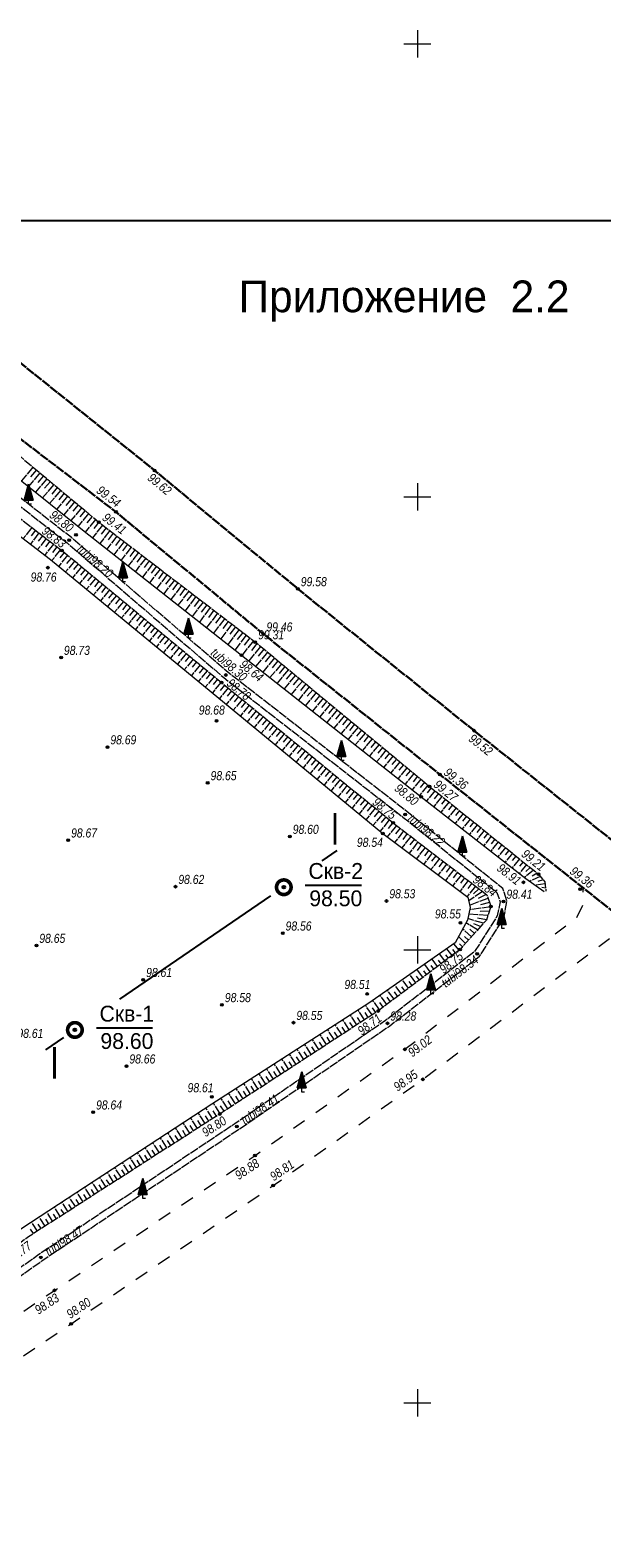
# Model space of a CAD drawing. Extents: x 333848 to 334623, y 4621401 to 4621702.
# Tile 7 of 10: x 333957 to 334020, y 4621535 to 4621702. Entities that reach past the tile are written whole.
import ezdxf
from ezdxf.enums import TextEntityAlignment as Align

# ---------------------------------------------------------------- set-up
doc = ezdxf.new("R2010")
doc.units = 0
doc.header["$MEASUREMENT"] = 0
doc.header["$PDMODE"] = 32
doc.header["$PDSIZE"] = 0.3
for name, pattern in [('Auto_Roadway_Line_m1', [1, 1, 0]), ('Auto_Street_NotBorder_Line_m1', [3, 1.5, -1.5]), ('Hydrotech_Dry_Grooves_m1', [1, 1, 0]), ('Relef_Slope_Artificial_m1', [1, 1, 0])]:
    doc.linetypes.add(name, pattern=pattern)
for name, color, linetype in [('(004) Точки рельефа', 7, 'Continuous'), ('(010) Геол. Выработки', 7, 'Continuous'), ('GEODS_POINT_GRID#_B', 18, 'Continuous'), ('HYDRO_TECHN_CANAL_L', 18, 'Continuous'), ('RELEF_POINT_PICKT_B', 18, 'Continuous'), ('RELEF_POINT_PICKT_T', 18, 'Continuous'), ('RELEF_SLOPE_#####_L', 18, 'Continuous'), ('ситуация', 7, 'Continuous')]:
    doc.layers.add(name, color=color, linetype=linetype)
doc.layers.add('AUTO#_ROADS_EXIST_L', color=18, linetype='Continuous', lineweight=15)
doc.layers.add('GREEN_VGTAT_SRVEY_B', color=18, linetype='Continuous', lineweight=15)
doc.styles.add('D-431', font='d431.ttf')
doc.styles.add('S', font='txtwr', dxfattribs={"oblique": 15})
doc.styles.add('SHRFT', font='TXT', dxfattribs={"width": 0.875})
doc.styles.add('Д-431 (Arial Narrow К)', font='ARIALNI.TTF', dxfattribs={"height": 1})
doc.linetypes.add('Relef_Slope_Artificial_Botton_m1', pattern='A,0,[3,Topography.shx,S=0.25,R=0,X=0,Y=0],-1', length=1)

# ---------------------------------------------------------------- blocks, each defined once
blk = doc.blocks.new('PointHight_m1')
at = {"layer": 'RELEF_POINT_PICKT_B', "linetype": 'Continuous', "lineweight": 15}
h = blk.add_hatch(color=18, dxfattribs=at)
edge = h.paths.add_edge_path()
edge.add_arc((0, 0), 0.3, 0, 360)
at = {"layer": 'RELEF_POINT_PICKT_B', "color": 18, "linetype": 'Continuous', "lineweight": 15}
blk.add_circle((0, 0), 0.3, dxfattribs=at)
blk.add_point((0, 0), dxfattribs=at)
blk = doc.blocks.new('CrossCoord_m1')
at = {"layer": 'GEODS_POINT_GRID#_B', "color": 3, "lineweight": 20, "flags": 128}
for points in [[(-3, 0), (3, 0)], [(0, 3), (0, -3)]]:
    blk.add_lwpolyline(points, dxfattribs=at)
blk = doc.blocks.new('GreenPoplar_m1')
at = {"layer": 'GREEN_VGTAT_SRVEY_B', "linetype": 'Continuous', "lineweight": 13}
blk.add_hatch(color=18, dxfattribs=at).paths.add_polyline_path([(-1, 0.9), (1, 0.9), (0, 4.5)])
at = {"layer": 'GREEN_VGTAT_SRVEY_B', "color": 18, "linetype": 'Continuous', "lineweight": 13}
for p, q in [((-1, 0.9), (0, 4.5)), ((0, 4.5), (1, 0.9)), ((-1, 0.9), (1, 0.9))]:
    blk.add_line(p, q, dxfattribs=at)
blk.add_lwpolyline([(0.6, 0), (0, 0), (0, 0.9)], dxfattribs=at)
blk = doc.blocks.new('I00895')
at = {"linetype": 'Continuous'}
blk.add_line((0.005, 0.05), (0.005, -0.05), dxfattribs=at)
at = {"linetype": 'Continuous', "const_width": 0.4}
blk.add_lwpolyline([(-0.805, 0, 1), (0.805, 0, 1)], format="xyb", close=True, dxfattribs=at)
at = {"linetype": 'Continuous'}
blk.add_point((0.005, 0), dxfattribs=at)
at = {"color": 4, "style": 'S', "oblique": 15}
blk.add_attdef('Z', (1.538538, -0.658541), '', height=2, dxfattribs=at)

msp = doc.modelspace()

# ---------------------------------------------------------------- linework, layer by layer
msp.add_lwpolyline([(334039.81, 4621402.89), (333853.47, 4621402.89), (333853.47, 4621680.5), (334039.81, 4621680.5)], close=True)
at = {"linetype": 'Continuous'}
for points in [[(333989.48, 4621609.83), (333991.13, 4621610.97)], [(333967.12, 4621594.55), (333983.82, 4621605.96)], [(333958.95, 4621588.96), (333960.94, 4621590.32)]]:
    msp.add_lwpolyline(points, dxfattribs=at)
at = {"layer": 'AUTO#_ROADS_EXIST_L', "color": 18, "linetype": 'Auto_Roadway_Line_m1', "lineweight": 30, "flags": 128}
for points in [[(333946.47, 4621672.37), (333951.25, 4621668.69), (333970.97, 4621652.91), (333986.8, 4621639.83), (334006.26, 4621624.19), (334029.19, 4621606), (334034.06, 4621602.19)], [(333941.8, 4621667.42), (333947.02, 4621663.34), (333966.7, 4621648.33), (333983, 4621634.84), (334002.48, 4621619.36), (334025.12, 4621601.46), (334030.3, 4621597.38)]]:
    msp.add_lwpolyline(points, dxfattribs=at)
at = {"layer": 'AUTO#_ROADS_EXIST_L', "color": 18, "linetype": 'Auto_Street_NotBorder_Line_m1', "lineweight": 15, "flags": 128}
for points in [[(333929.33, 4621541.43), (333936.41, 4621546.75), (333959.92, 4621562.42), (333982.06, 4621577.29), (333998.61, 4621589.02), (334017.61, 4621603.58), (334018.42, 4621605.16), (334018.3, 4621606.85)], [(333931.82, 4621538.11), (333938.49, 4621543.15), (333961.74, 4621558.72), (333984.08, 4621573.98), (334000.59, 4621585.71), (334021.24, 4621601.26), (334022.8, 4621601.85), (334024.74, 4621601.76)]]:
    msp.add_lwpolyline(points, dxfattribs=at)
at = {"layer": 'HYDRO_TECHN_CANAL_L', "color": 3, "linetype": 'Hydrotech_Dry_Grooves_m1', "lineweight": 15, "flags": 128}
msp.add_lwpolyline([(333938.03, 4621664.33), (333943.96, 4621658.47), (333961.29, 4621644.91), (333978.61, 4621630.04), (333998.41, 4621614.65), (334008.79, 4621606.33), (334009.13, 4621605.31), (334008.83, 4621603.76), (334006.32, 4621599.81), (333996.47, 4621592.19), (333979.83, 4621580.8), (333958.19, 4621566.37), (333944.64, 4621556.8), (333944.58, 4621556.61), (333944.62, 4621556.33), (333944.79, 4621556.19), (333945.08, 4621556.18), (333958.61, 4621565.75), (333980.25, 4621580.18), (333996.91, 4621591.59), (334006.88, 4621599.29), (334009.54, 4621603.48), (334009.91, 4621605.37), (334009.43, 4621606.78), (333998.87, 4621615.23), (333979.09, 4621630.62), (333961.77, 4621645.49), (333944.46, 4621659.03), (333938.55, 4621664.86)], dxfattribs=at)
at = {"layer": 'RELEF_SLOPE_#####_L', "color": 18, "linetype": 'Relef_Slope_Artificial_m1', "lineweight": 15, "flags": 128}
for points in [[(333941.33, 4621666.65), (333946.47, 4621662.54), (333964.8, 4621647.2), (333982.09, 4621633.97), (334001.34, 4621618.04), (334013.39, 4621608.34), (334014.07, 4621607.52), (334014.21, 4621606.46)], [(333915.98, 4621590), (333898.75, 4621609.32), (333898.38, 4621610.64), (333898.68, 4621612.84), (333907.21, 4621623.23), (333917.88, 4621632.83), (333932.09, 4621645.5), (333942.79, 4621655.95), (333944.09, 4621656.04), (333945.55, 4621655.69), (333960.72, 4621644.07), (333978.35, 4621629.51), (333997.32, 4621614.02), (334007.68, 4621606.06), (334008.11, 4621604.78), (334007.63, 4621603.29), (334004.71, 4621600.03), (333995.66, 4621593.25), (333978.17, 4621581.88), (333956.91, 4621568.25), (333944.82, 4621558.91), (333943.38, 4621558.53), (333941.79, 4621559.13), (333934.39, 4621569.55), (333915.98, 4621590)], [(333957.53, 4621653.28), (333956.25, 4621651.75)], [(333958.3, 4621652.64), (333957.03, 4621651.13)], [(333957.91, 4621652.96), (333957.27, 4621652.2)], [(333959.06, 4621652), (333957.81, 4621650.5)], [(333958.68, 4621652.32), (333958.05, 4621651.57)], [(333959.83, 4621651.36), (333958.59, 4621649.88)], [(333959.45, 4621651.68), (333958.82, 4621650.94)], [(333960.6, 4621650.72), (333959.37, 4621649.25)], [(333960.21, 4621651.04), (333959.6, 4621650.3)], [(333960.98, 4621650.4), (333960.37, 4621649.67)], [(333961.36, 4621650.08), (333960.15, 4621648.63)], [(333962.13, 4621649.43), (333960.93, 4621648.01)], [(333961.75, 4621649.75), (333961.15, 4621649.04)], [(333962.9, 4621648.79), (333961.72, 4621647.38)], [(333962.51, 4621649.11), (333961.92, 4621648.4)], [(333963.66, 4621648.15), (333962.51, 4621646.75)], [(333963.28, 4621648.47), (333962.69, 4621647.77)], [(333964.43, 4621647.51), (333963.31, 4621646.11)], [(333964.05, 4621647.83), (333963.48, 4621647.13)], [(333964.82, 4621647.19), (333964.26, 4621646.49)], [(333957.4, 4621646.61), (333956.45, 4621645.38)], [(333958.19, 4621646.01), (333957.25, 4621644.77)], [(333957.8, 4621646.31), (333957.32, 4621645.69)], [(333958.99, 4621645.4), (333958.04, 4621644.17)], [(333958.59, 4621645.7), (333958.12, 4621645.09)], [(333965.21, 4621646.88), (333964.11, 4621645.48)], [(333966.01, 4621646.28), (333964.91, 4621644.85)], [(333965.61, 4621646.58), (333965.06, 4621645.87)], [(333966.8, 4621645.67), (333965.7, 4621644.23)], [(333966.4, 4621645.97), (333965.85, 4621645.26)], [(333967.2, 4621645.37), (333966.64, 4621644.64)], [(333959.78, 4621644.79), (333958.83, 4621643.56)], [(333959.38, 4621645.09), (333958.91, 4621644.48)], [(333960.57, 4621644.18), (333959.61, 4621642.96)], [(333960.18, 4621644.49), (333959.7, 4621643.87)], [(333960.96, 4621643.87), (333960.48, 4621643.26)], [(333967.59, 4621645.06), (333966.48, 4621643.61)], [(333968.39, 4621644.45), (333967.27, 4621642.99)], [(333967.99, 4621644.76), (333967.43, 4621644.03)], [(333969.18, 4621643.85), (333968.06, 4621642.37)], [(333968.79, 4621644.15), (333968.22, 4621643.42)], [(333961.35, 4621643.55), (333960.37, 4621642.33)], [(333962.12, 4621642.91), (333961.13, 4621641.71)], [(333961.73, 4621643.23), (333961.24, 4621642.63)], [(333962.89, 4621642.28), (333961.9, 4621641.07)], [(333962.51, 4621642.59), (333962.01, 4621641.99)], [(333963.28, 4621641.96), (333962.78, 4621641.36)], [(333969.98, 4621643.24), (333968.84, 4621641.75)], [(333969.58, 4621643.54), (333969.01, 4621642.8)], [(333970.77, 4621642.63), (333969.63, 4621641.13)], [(333970.37, 4621642.93), (333969.8, 4621642.19)], [(333971.57, 4621642.02), (333970.41, 4621640.51)], [(333971.17, 4621642.33), (333970.59, 4621641.58)], [(333963.66, 4621641.64), (333962.67, 4621640.44)], [(333964.43, 4621641), (333963.44, 4621639.8)], [(333964.05, 4621641.32), (333963.55, 4621640.72)], [(333965.2, 4621640.37), (333964.21, 4621639.17)], [(333964.82, 4621640.68), (333964.32, 4621640.08)], [(333972.36, 4621641.42), (333971.2, 4621639.9)], [(333971.96, 4621641.72), (333971.38, 4621640.96)], [(333973.15, 4621640.81), (333971.98, 4621639.28)], [(333972.76, 4621641.11), (333972.17, 4621640.35)], [(333973.55, 4621640.5), (333972.96, 4621639.74)], [(333965.98, 4621639.73), (333964.99, 4621638.53)], [(333965.59, 4621640.05), (333965.1, 4621639.45)], [(333966.75, 4621639.09), (333965.76, 4621637.9)], [(333966.36, 4621639.41), (333965.87, 4621638.81)], [(333967.13, 4621638.77), (333966.64, 4621638.18)], [(333973.95, 4621640.2), (333972.77, 4621638.66)], [(333974.74, 4621639.59), (333973.55, 4621638.04)], [(333974.35, 4621639.9), (333973.75, 4621639.12)], [(333975.54, 4621638.98), (333974.34, 4621637.42)], [(333975.14, 4621639.29), (333974.54, 4621638.51)], [(333975.93, 4621638.68), (333975.33, 4621637.9)], [(333967.52, 4621638.46), (333966.53, 4621637.26)], [(333968.29, 4621637.82), (333967.3, 4621636.63)], [(333967.9, 4621638.14), (333967.41, 4621637.54)], [(333969.06, 4621637.18), (333968.08, 4621635.99)], [(333968.67, 4621637.5), (333968.18, 4621636.9)], [(333976.33, 4621638.38), (333975.12, 4621636.8)], [(333977.12, 4621637.77), (333975.91, 4621636.18)], [(333976.73, 4621638.07), (333976.12, 4621637.28)], [(333977.92, 4621637.16), (333976.7, 4621635.56)], [(333977.52, 4621637.47), (333976.91, 4621636.67)], [(333969.83, 4621636.55), (333968.85, 4621635.36)], [(333969.45, 4621636.86), (333968.95, 4621636.27)], [(333970.6, 4621635.91), (333969.62, 4621634.72)], [(333970.22, 4621636.23), (333969.73, 4621635.63)], [(333971.37, 4621635.27), (333970.39, 4621634.09)], [(333970.99, 4621635.59), (333970.5, 4621635)], [(333978.71, 4621636.55), (333977.48, 4621634.94)], [(333978.32, 4621636.86), (333977.7, 4621636.06)], [(333979.51, 4621635.95), (333978.27, 4621634.32)], [(333979.11, 4621636.25), (333978.49, 4621635.44)], [(333980.3, 4621635.34), (333979.05, 4621633.71)], [(333979.9, 4621635.64), (333979.28, 4621634.83)], [(333972.14, 4621634.64), (333971.17, 4621633.45)], [(333971.76, 4621634.95), (333971.27, 4621634.36)], [(333972.92, 4621634), (333971.94, 4621632.81)], [(333972.53, 4621634.32), (333972.04, 4621633.72)], [(333973.3, 4621633.68), (333972.81, 4621633.09)], [(333981.1, 4621634.73), (333979.83, 4621633.09)], [(333980.7, 4621635.03), (333980.07, 4621634.22)], [(333981.89, 4621634.12), (333980.6, 4621632.49)], [(333981.49, 4621634.43), (333980.85, 4621633.61)], [(333982.28, 4621633.81), (333981.63, 4621633)], [(333973.69, 4621633.36), (333972.71, 4621632.18)], [(333974.46, 4621632.72), (333973.48, 4621631.54)], [(333974.07, 4621633.04), (333973.58, 4621632.45)], [(333975.23, 4621632.09), (333974.25, 4621630.91)], [(333974.84, 4621632.41), (333974.36, 4621631.82)], [(333982.67, 4621633.49), (333981.36, 4621631.88)], [(333983.44, 4621632.86), (333982.13, 4621631.28)], [(333983.05, 4621633.17), (333982.4, 4621632.38)], [(333984.21, 4621632.22), (333982.92, 4621630.66)], [(333983.82, 4621632.54), (333983.17, 4621631.75)], [(333976, 4621631.45), (333975.03, 4621630.27)], [(333975.61, 4621631.77), (333975.13, 4621631.18)], [(333976.77, 4621630.81), (333975.8, 4621629.64)], [(333976.38, 4621631.13), (333975.9, 4621630.54)], [(333977.16, 4621630.5), (333976.67, 4621629.91)], [(333984.98, 4621631.58), (333983.71, 4621630.04)], [(333984.59, 4621631.9), (333983.95, 4621631.13)], [(333985.75, 4621630.94), (333984.49, 4621629.42)], [(333985.36, 4621631.26), (333984.73, 4621630.5)], [(333986.52, 4621630.31), (333985.28, 4621628.81)], [(333986.13, 4621630.62), (333985.51, 4621629.87)], [(333977.54, 4621630.18), (333976.57, 4621629)], [(333978.31, 4621629.54), (333977.35, 4621628.37)], [(333977.93, 4621629.86), (333977.44, 4621629.27)], [(333979.09, 4621628.91), (333978.12, 4621627.73)], [(333978.7, 4621629.22), (333978.22, 4621628.64)], [(333987.29, 4621629.67), (333986.06, 4621628.19)], [(333986.9, 4621629.99), (333986.29, 4621629.24)], [(333988.06, 4621629.03), (333986.85, 4621627.57)], [(333987.67, 4621629.35), (333987.07, 4621628.61)], [(333988.44, 4621628.71), (333987.84, 4621627.99)], [(333979.86, 4621628.28), (333978.89, 4621627.09)], [(333979.47, 4621628.59), (333978.99, 4621628)], [(333980.64, 4621627.64), (333979.66, 4621626.45)], [(333980.25, 4621627.96), (333979.76, 4621627.37)], [(333981.41, 4621627.01), (333980.44, 4621625.82)], [(333981.02, 4621627.33), (333980.54, 4621626.73)], [(333988.83, 4621628.39), (333987.64, 4621626.95)], [(333989.6, 4621627.76), (333988.42, 4621626.33)], [(333989.21, 4621628.07), (333988.62, 4621627.36)], [(333990.37, 4621627.12), (333989.21, 4621625.71)], [(333989.99, 4621627.44), (333989.4, 4621626.73)], [(333982.19, 4621626.38), (333981.21, 4621625.18)], [(333981.8, 4621626.69), (333981.31, 4621626.1)], [(333982.96, 4621625.75), (333981.98, 4621624.54)], [(333982.57, 4621626.06), (333982.08, 4621625.46)], [(333983.35, 4621625.43), (333982.86, 4621624.83)], [(333991.14, 4621626.48), (333989.99, 4621625.09)], [(333990.76, 4621626.8), (333990.18, 4621626.1)], [(333991.91, 4621625.84), (333990.78, 4621624.48)], [(333991.53, 4621626.16), (333990.96, 4621625.47)], [(333992.3, 4621625.52), (333991.73, 4621624.84)], [(333983.73, 4621625.11), (333982.75, 4621623.91)], [(333984.51, 4621624.48), (333983.52, 4621623.27)], [(333984.12, 4621624.8), (333983.63, 4621624.19)], [(333985.28, 4621623.85), (333984.29, 4621622.64)], [(333984.9, 4621624.16), (333984.4, 4621623.56)], [(333992.68, 4621625.2), (333991.57, 4621623.86)], [(333993.45, 4621624.57), (333992.35, 4621623.24)], [(333993.07, 4621624.89), (333992.51, 4621624.22)], [(333994.22, 4621623.93), (333993.14, 4621622.62)], [(333993.84, 4621624.25), (333993.29, 4621623.59)], [(333994.61, 4621623.61), (333994.07, 4621622.96)], [(333986.06, 4621623.22), (333985.06, 4621622)], [(333985.67, 4621623.53), (333985.17, 4621622.92)], [(333986.83, 4621622.58), (333985.84, 4621621.36)], [(333986.45, 4621622.9), (333985.95, 4621622.29)], [(333987.61, 4621621.95), (333986.61, 4621620.73)], [(333987.22, 4621622.27), (333986.72, 4621621.66)], [(333994.99, 4621623.29), (333993.92, 4621622)], [(333995.76, 4621622.65), (333994.71, 4621621.38)], [(333995.38, 4621622.97), (333994.85, 4621622.33)], [(333996.53, 4621622.02), (333995.5, 4621620.76)], [(333996.15, 4621622.34), (333995.63, 4621621.7)], [(333988.38, 4621621.32), (333987.38, 4621620.09)], [(333987.99, 4621621.63), (333987.49, 4621621.02)], [(333989.16, 4621620.69), (333988.15, 4621619.45)], [(333988.77, 4621621), (333988.27, 4621620.39)], [(333989.54, 4621620.37), (333989.04, 4621619.75)], [(333997.3, 4621621.38), (333996.28, 4621620.15)], [(333996.92, 4621621.7), (333996.4, 4621621.08)], [(333998.07, 4621620.74), (333997.07, 4621619.53)], [(333997.69, 4621621.06), (333997.18, 4621620.45)], [(333998.46, 4621620.42), (333997.96, 4621619.82)], [(333989.93, 4621620.05), (333988.92, 4621618.82)], [(333990.71, 4621619.42), (333989.69, 4621618.18)], [(333990.32, 4621619.74), (333989.81, 4621619.12)], [(333991.48, 4621618.79), (333990.46, 4621617.54)], [(333991.09, 4621619.1), (333990.59, 4621618.48)], [(333998.85, 4621620.1), (333997.86, 4621618.91)], [(333999.62, 4621619.47), (333998.64, 4621618.29)], [(333999.23, 4621619.79), (333998.74, 4621619.19)], [(334000.39, 4621618.83), (333999.43, 4621617.67)], [(334000, 4621619.15), (333999.52, 4621618.56)], [(333992.25, 4621618.16), (333991.24, 4621616.91)], [(333991.87, 4621618.47), (333991.36, 4621617.85)], [(333993.03, 4621617.52), (333992.01, 4621616.27)], [(333992.64, 4621617.84), (333992.13, 4621617.22)], [(333993.42, 4621617.21), (333992.9, 4621616.58)], [(334001.16, 4621618.19), (334000.22, 4621617.05)], [(334000.77, 4621618.51), (334000.3, 4621617.93)], [(334001.93, 4621617.56), (334001.01, 4621616.43)], [(334001.54, 4621617.88), (334001.08, 4621617.31)], [(334002.32, 4621617.25), (334001.87, 4621616.68)], [(333993.8, 4621616.89), (333992.78, 4621615.64)], [(333994.58, 4621616.26), (333993.55, 4621615)], [(333994.19, 4621616.57), (333993.68, 4621615.95)], [(333995.35, 4621615.63), (333994.32, 4621614.36)], [(333994.97, 4621615.94), (333994.45, 4621615.31)], [(333995.74, 4621615.31), (333995.22, 4621614.68)], [(334002.71, 4621616.94), (334001.81, 4621615.81)], [(334003.49, 4621616.31), (334002.59, 4621615.19)], [(334003.1, 4621616.62), (334002.65, 4621616.06)], [(334004.27, 4621615.68), (334003.38, 4621614.58)], [(334003.88, 4621615.99), (334003.43, 4621615.44)], [(334004.66, 4621615.37), (334004.22, 4621614.82)], [(333996.13, 4621614.99), (333995.09, 4621613.73)], [(333996.9, 4621614.36), (333995.88, 4621613.08)], [(333996.51, 4621614.68), (333996, 4621614.04)], [(333997.69, 4621613.74), (333996.68, 4621612.46)], [(333997.29, 4621614.04), (333996.78, 4621613.4)], [(334005.05, 4621615.05), (334004.17, 4621613.96)], [(334005.83, 4621614.43), (334004.96, 4621613.35)], [(334005.44, 4621614.74), (334005, 4621614.2)], [(334006.61, 4621613.8), (334005.75, 4621612.73)], [(334006.22, 4621614.11), (334005.79, 4621613.58)], [(333998.48, 4621613.13), (333997.49, 4621611.85)], [(333998.08, 4621613.43), (333997.58, 4621612.8)], [(333999.27, 4621612.52), (333998.3, 4621611.25)], [(333998.87, 4621612.83), (333998.38, 4621612.19)], [(333999.67, 4621612.22), (333999.18, 4621611.58)], [(334007.39, 4621613.17), (334006.54, 4621612.12)], [(334007, 4621613.49), (334006.57, 4621612.96)], [(334008.17, 4621612.55), (334007.33, 4621611.5)], [(334007.78, 4621612.86), (334007.35, 4621612.34)], [(334008.55, 4621612.23), (334008.14, 4621611.71)], [(334000.06, 4621611.91), (333999.1, 4621610.66)], [(334000.86, 4621611.3), (333999.9, 4621610.06)], [(334000.46, 4621611.61), (333999.98, 4621610.98)], [(334001.65, 4621610.69), (334000.7, 4621609.46)], [(334001.25, 4621611), (334000.78, 4621610.38)], [(334002.05, 4621610.39), (334001.57, 4621609.77)], [(334008.94, 4621611.92), (334008.12, 4621610.89)], [(334009.72, 4621611.29), (334008.9, 4621610.27)], [(334009.33, 4621611.61), (334008.92, 4621611.09)], [(334010.5, 4621610.66), (334009.69, 4621609.66)], [(334010.11, 4621610.98), (334009.71, 4621610.47)], [(334010.89, 4621610.35), (334010.49, 4621609.85)], [(334002.44, 4621610.08), (334001.5, 4621608.86)], [(334003.23, 4621609.47), (334002.31, 4621608.26)], [(334002.84, 4621609.78), (334002.37, 4621609.17)], [(334004.03, 4621608.86), (334003.11, 4621607.67)], [(334003.63, 4621609.17), (334003.17, 4621608.57)], [(334011.28, 4621610.04), (334010.48, 4621609.04)], [(334011.67, 4621609.72), (334011.27, 4621609.23)], [(334012.06, 4621609.41), (334011.27, 4621608.43)], [(334012.84, 4621608.78), (334011.84, 4621607.98)], [(334012.45, 4621609.1), (334012, 4621608.65)], [(334004.82, 4621608.25), (334003.91, 4621607.07)], [(334004.42, 4621608.56), (334003.97, 4621607.96)], [(334005.61, 4621607.64), (334004.71, 4621606.47)], [(334005.22, 4621607.95), (334004.76, 4621607.36)], [(334006.41, 4621607.04), (334005.51, 4621605.87)], [(334006.01, 4621607.34), (334005.56, 4621606.76)], [(334013.58, 4621608.11), (334012.42, 4621607.56)], [(334013.23, 4621608.47), (334012.68, 4621608.12)], [(334014.1, 4621607.29), (334013.01, 4621607.14)], [(334013.89, 4621607.73), (334013.31, 4621607.54)], [(334007.2, 4621606.43), (334005.67, 4621605.41)], [(334007.8, 4621605.68), (334005.79, 4621604.92)], [(334006.8, 4621606.73), (334006.21, 4621606.19)], [(334007.6, 4621606.12), (334006.66, 4621605.64)], [(334014.16, 4621606.8), (334013.74, 4621606.87)], [(334007.79, 4621603.78), (334005.68, 4621603.94)], [(334008.1, 4621604.73), (334005.79, 4621604.43)], [(334007.94, 4621604.26), (334006.84, 4621604.22)], [(334007.96, 4621605.21), (334006.9, 4621604.94)], [(334005.97, 4621601.44), (334005, 4621602.31)], [(334006.64, 4621602.19), (334005.37, 4621602.99)], [(334007.31, 4621602.93), (334005.56, 4621603.45)], [(334006.31, 4621601.81), (334005.78, 4621602.29)], [(334006.97, 4621602.56), (334006.23, 4621602.88)], [(334007.64, 4621603.31), (334006.63, 4621603.5)], [(334004.63, 4621599.97), (334004.02, 4621600.67)], [(334005.31, 4621600.7), (334004.54, 4621601.47)], [(334004.97, 4621600.32), (334004.64, 4621600.68)], [(334005.64, 4621601.07), (334005.21, 4621601.48)], [(334002.22, 4621598.17), (334001.61, 4621598.98)], [(334002.62, 4621598.47), (334002.32, 4621598.87)], [(334003.02, 4621598.77), (334002.43, 4621599.56)], [(334003.43, 4621599.07), (334003.13, 4621599.46)], [(334003.83, 4621599.37), (334003.24, 4621600.12)], [(334004.23, 4621599.67), (334003.93, 4621600.03)], [(333999.82, 4621596.37), (333999.16, 4621597.26)], [(334000.22, 4621596.67), (333999.89, 4621597.11)], [(334000.62, 4621596.97), (333999.98, 4621597.83)], [(334001.02, 4621597.27), (334000.7, 4621597.7)], [(334001.42, 4621597.57), (334000.79, 4621598.41)], [(334001.82, 4621597.87), (334001.51, 4621598.28)], [(333997.42, 4621594.57), (333996.7, 4621595.54)], [(333997.82, 4621594.87), (333997.47, 4621595.35)], [(333998.22, 4621595.17), (333997.52, 4621596.11)], [(333998.62, 4621595.47), (333998.27, 4621595.93)], [(333999.02, 4621595.77), (333998.34, 4621596.69)], [(333999.42, 4621596.07), (333999.08, 4621596.52)], [(333994.99, 4621592.82), (333994.28, 4621593.86)], [(333995.82, 4621593.37), (333995.09, 4621594.41)], [(333996.22, 4621593.67), (333995.86, 4621594.18)], [(333996.62, 4621593.97), (333995.89, 4621594.97)], [(333997.02, 4621594.27), (333996.66, 4621594.76)], [(333992.48, 4621591.18), (333991.77, 4621592.26)], [(333992.9, 4621591.45), (333992.55, 4621591.99)], [(333993.31, 4621591.73), (333992.62, 4621592.8)], [(333993.73, 4621592), (333993.39, 4621592.53)], [(333994.15, 4621592.27), (333993.46, 4621593.34)], [(333994.57, 4621592.54), (333994.22, 4621593.07)], [(333995.41, 4621593.09), (333995.05, 4621593.61)], [(333989.96, 4621589.55), (333989.25, 4621590.64)], [(333990.38, 4621589.82), (333990.02, 4621590.36)], [(333990.8, 4621590.09), (333990.09, 4621591.18)], [(333991.22, 4621590.36), (333990.86, 4621590.91)], [(333991.64, 4621590.64), (333990.93, 4621591.72)], [(333992.06, 4621590.91), (333991.7, 4621591.45)], [(333987.45, 4621587.91), (333986.72, 4621589.02)], [(333987.86, 4621588.18), (333987.5, 4621588.74)], [(333988.28, 4621588.45), (333987.56, 4621589.56)], [(333988.7, 4621588.73), (333988.34, 4621589.28)], [(333989.12, 4621589), (333988.41, 4621590.1)], [(333989.54, 4621589.27), (333989.18, 4621589.82)], [(333984.93, 4621586.27), (333984.19, 4621587.41)], [(333985.35, 4621586.55), (333984.98, 4621587.11)], [(333985.77, 4621586.82), (333985.04, 4621587.95)], [(333986.19, 4621587.09), (333985.82, 4621587.65)], [(333986.61, 4621587.36), (333985.88, 4621588.48)], [(333987.03, 4621587.64), (333986.66, 4621588.2)], [(333982.42, 4621584.64), (333981.67, 4621585.79)], [(333982.83, 4621584.91), (333982.46, 4621585.49)], [(333983.25, 4621585.18), (333982.51, 4621586.33)], [(333983.67, 4621585.46), (333983.3, 4621586.03)], [(333984.09, 4621585.73), (333983.35, 4621586.87)], [(333984.51, 4621586), (333984.14, 4621586.57)], [(333979.9, 4621583), (333979.14, 4621584.17)], [(333980.32, 4621583.28), (333979.94, 4621583.86)], [(333980.74, 4621583.55), (333979.98, 4621584.71)], [(333981.16, 4621583.82), (333980.78, 4621584.4)], [(333981.58, 4621584.09), (333980.83, 4621585.25)], [(333982, 4621584.37), (333981.62, 4621584.94)], [(333977.38, 4621581.37), (333976.62, 4621582.55)], [(333977.8, 4621581.64), (333977.42, 4621582.23)], [(333978.22, 4621581.91), (333977.46, 4621583.09)], [(333978.64, 4621582.19), (333978.26, 4621582.77)], [(333979.06, 4621582.46), (333978.3, 4621583.63)], [(333979.48, 4621582.73), (333979.1, 4621583.32)], [(333974.01, 4621579.22), (333973.28, 4621580.36)], [(333974.86, 4621579.76), (333974.12, 4621580.91)], [(333975.28, 4621580.03), (333974.91, 4621580.6)], [(333975.7, 4621580.3), (333974.95, 4621581.46)], [(333976.12, 4621580.56), (333975.75, 4621581.15)], [(333976.54, 4621580.83), (333975.79, 4621582)], [(333976.96, 4621581.1), (333976.58, 4621581.69)], [(333971.49, 4621577.6), (333970.77, 4621578.72)], [(333972.33, 4621578.14), (333971.61, 4621579.27)], [(333972.75, 4621578.41), (333972.39, 4621578.97)], [(333973.17, 4621578.68), (333972.44, 4621579.81)], [(333973.59, 4621578.95), (333973.23, 4621579.52)], [(333974.43, 4621579.49), (333974.07, 4621580.06)], [(333968.96, 4621575.98), (333968.26, 4621577.08)], [(333969.8, 4621576.52), (333969.09, 4621577.62)], [(333970.23, 4621576.79), (333969.87, 4621577.34)], [(333970.65, 4621577.06), (333969.93, 4621578.17)], [(333971.07, 4621577.33), (333970.71, 4621577.89)], [(333971.91, 4621577.87), (333971.55, 4621578.43)], [(333966.44, 4621574.36), (333965.75, 4621575.44)], [(333967.28, 4621574.9), (333966.58, 4621575.98)], [(333967.7, 4621575.17), (333967.35, 4621575.71)], [(333968.12, 4621575.44), (333967.42, 4621576.53)], [(333968.54, 4621575.71), (333968.19, 4621576.26)], [(333969.38, 4621576.25), (333969.03, 4621576.8)], [(333963.91, 4621572.74), (333963.24, 4621573.79)], [(333964.75, 4621573.28), (333964.07, 4621574.34)], [(333965.17, 4621573.55), (333964.83, 4621574.08)], [(333965.6, 4621573.82), (333964.91, 4621574.89)], [(333966.02, 4621574.09), (333965.67, 4621574.62)], [(333966.86, 4621574.63), (333966.51, 4621575.17)], [(333961.39, 4621571.12), (333960.73, 4621572.15)], [(333962.23, 4621571.66), (333961.56, 4621572.7)], [(333962.65, 4621571.93), (333962.31, 4621572.45)], [(333963.07, 4621572.2), (333962.4, 4621573.25)], [(333963.49, 4621572.47), (333963.15, 4621572.99)], [(333964.33, 4621573.01), (333963.99, 4621573.54)], [(333958.86, 4621569.5), (333958.21, 4621570.51)], [(333959.7, 4621570.04), (333959.05, 4621571.06)], [(333960.12, 4621570.31), (333959.8, 4621570.82)], [(333960.54, 4621570.58), (333959.89, 4621571.6)], [(333960.97, 4621570.85), (333960.64, 4621571.36)], [(333961.81, 4621571.39), (333961.48, 4621571.91)], [(333957.6, 4621568.69), (333957.27, 4621569.18)], [(333958.02, 4621568.96), (333957.37, 4621569.95)], [(333958.44, 4621569.23), (333958.12, 4621569.73)], [(333959.28, 4621569.77), (333958.96, 4621570.28)]]:
    msp.add_lwpolyline(points, dxfattribs=at)
at = {"layer": 'RELEF_SLOPE_#####_L', "color": 18, "linetype": 'Relef_Slope_Artificial_Botton_m1', "lineweight": 15, "flags": 128}
for points in [[(333940.51, 4621664.46), (333944.91, 4621660.81), (333963.01, 4621646.35), (333980.57, 4621632.51), (334000.42, 4621616.89), (334011.99, 4621607.86), (334014.02, 4621606.43)], [(333916.83, 4621590.77), (333900.91, 4621609.34), (333900.46, 4621610.94), (333900.69, 4621612.64), (333908.35, 4621622.47), (333919.48, 4621632.23), (333932.82, 4621644.12), (333942.37, 4621653.31), (333944.12, 4621653.81), (333946.11, 4621653.3), (333959.45, 4621643.09), (333977.22, 4621628.47), (333996.18, 4621612.83), (334005.58, 4621605.83), (334005.84, 4621604.68), (334005.53, 4621603.29), (334004.17, 4621600.78), (333994.64, 4621594.1), (333977.29, 4621582.98), (333956.29, 4621569.25), (333945.09, 4621560.68), (333943.71, 4621560.37), (333942.27, 4621561.13), (333935.76, 4621570.24), (333916.83, 4621590.77)]]:
    msp.add_lwpolyline(points, dxfattribs=at)
at = {"layer": 'ситуация', "color": 0}
for points in [[(333987.62, 4621607.14), (333993.81, 4621607.14)], [(333964.54, 4621591.39), (333970.73, 4621591.39)]]:
    msp.add_lwpolyline(points, dxfattribs=at)

# ---------------------------------------------------------------- block references
at = {"layer": '(010) Геол. Выработки'}
for p in [(333985.24, 4621606.91), (333962.16, 4621591.16)]:
    msp.add_blockref('I00895', p, dxfattribs=at)
at = {"layer": 'GEODS_POINT_GRID#_B', "color": 3, "xscale": 0.5, "yscale": 0.5, "zscale": 0.5}
for p in [(334000, 4621700), (334000, 4621650), (334000, 4621600), (334000, 4621550)]:
    msp.add_blockref('CrossCoord_m1', p, dxfattribs=at)
at = {"layer": 'GREEN_VGTAT_SRVEY_B', "color": 18, "xscale": 0.5, "yscale": 0.5, "zscale": 0.5}
for p in [(333957.05, 4621649.18), (333967.46, 4621640.61), (333974.71, 4621634.38), (333991.61, 4621620.88), (334004.98, 4621610.34), (334009.32, 4621602.36), (334001.5, 4621595.13), (333987.23, 4621584.31), (333969.66, 4621572.54)]:
    msp.add_blockref('GreenPoplar_m1', p, dxfattribs=at)
at = {"layer": 'RELEF_POINT_PICKT_B', "color": 18, "xscale": 0.5, "yscale": 0.5, "zscale": 0.5}
for p in [(333970.97, 4621652.91, 99.62), (333964.8, 4621647.2, 99.41), (333966.7, 4621648.33, 99.54), (333961.53, 4621645.2, 98.2), (333962.28, 4621645.8, 98.8), (333960.72, 4621644.07, 98.83), (333959.18, 4621642.18, 98.76), (333986.8, 4621639.83, 99.58), (333982.09, 4621633.97, 99.31), (333983, 4621634.84, 99.46), (333960.63, 4621632.25, 98.73), (333980.57, 4621632.51, 98.64), (333978.85, 4621630.33, 98.3), (333978.35, 4621629.51, 98.78), (333977.82, 4621625.27, 98.68), (334006.26, 4621624.19, 99.52), (333965.76, 4621622.38, 98.69), (334002.48, 4621619.36, 99.36), (333976.83, 4621618.42, 98.65), (334000.42, 4621616.89, 98.8), (334001.34, 4621618.04, 99.27), (333997.32, 4621614.02, 98.75), (333998.64, 4621614.94, 98.22), (333961.42, 4621612.1, 98.67), (333985.91, 4621612.5, 98.6), (333996.18, 4621612.83, 98.54), (333973.27, 4621606.97, 98.62), (334011.71, 4621607.45, 98.91), (334013.39, 4621608.34, 99.21), (333996.58, 4621605.39, 98.53), (334009.52, 4621605.34, 98.41), (334017.98, 4621606.69, 99.36), (334008.11, 4621604.78, 98.84), (333985.12, 4621601.83, 98.56), (334004.75, 4621602.98, 98.55), (333957.91, 4621600.47, 98.65), (334004.71, 4621600.03, 98.75), (334006.6, 4621599.55, 98.34), (333969.71, 4621596.7, 98.61), (333978.41, 4621593.93, 98.58), (333994.44, 4621595.13, 98.5), (333986.31, 4621591.96, 98.55), (333995.66, 4621593.25, 98.71), (333996.69, 4621591.89, 98.28), (333998.61, 4621589.02, 99.02), (333967.86, 4621587.16, 98.66), (334000.59, 4621585.71, 98.95), (333977.28, 4621583.77, 98.61), (333964.18, 4621582.08, 98.64), (333978.17, 4621581.88, 98.8), (333980.04, 4621580.49, 98.41), (333982.06, 4621577.29, 98.88), (333984.08, 4621573.98, 98.81), (333958.4, 4621566.06, 98.47), (333959.92, 4621562.42, 98.83), (333961.74, 4621558.72, 98.8)]:
    msp.add_blockref('PointHight_m1', p, dxfattribs=at)

# ---------------------------------------------------------------- texts
at = {"layer": '(004) Точки рельефа', "style": 'D-431'}
for s, p in [('98.50', (333988.06, 4621604.81)), ('98.60', (333964.98, 4621589.06))]:
    msp.add_text(s, height=1.75, dxfattribs=at).set_placement(p)
at = {"layer": '(010) Геол. Выработки', "style": 'D-431'}
for s, height, p in [('Приложение  2.2', 3.5, (333980.25, 4621670.37, 67.79)), ('Скв-2', 1.75, (333987.96, 4621607.83)), ('Скв-1', 1.75, (333964.88, 4621592.08))]:
    msp.add_text(s, height=height, dxfattribs=at).set_placement(p)
at = {"lineweight": 30, "style": 'SHRFT', "width": 0.75}
for p in [(333990.41, 4621611.59), (333959.41, 4621585.79)]:
    msp.add_text('I', height=3.5, dxfattribs=at).set_placement(p)
at = {"layer": 'RELEF_POINT_PICKT_T', "color": 18, "style": 'Д-431 (Arial Narrow К)'}
for s, rotation, p in [('99.62', 320.4338, (333970.42, 4621652.32, 99.62)), ('99.54', 322.6671, (333964.76, 4621650.91, 99.54)), ('98.80', 321.3769, (333959.57, 4621648.21, 98.8)), ('99.41', 322.5774, (333965.4, 4621647.91, 99.41)), ('98.83', 322.5512, (333958.73, 4621646.43, 98.83)), ('tubi98.20', 319.3524, (333962.61, 4621644.44, 98.2)), ('tubi98.30', 319.3524, (333977.4, 4621633.02, 98.3)), ('98.64', 321.024, (333980.57, 4621631.71, 98.64)), ('98.78', 320.7665, (333979.17, 4621629.65, 98.78)), ('99.52', 321.5756, (334005.88, 4621623.52, 99.52)), ('99.27', 321.1666, (334002.02, 4621618.46, 99.27)), ('99.36', 321.6688, (334003.15, 4621619.79, 99.36)), ('98.80', 320.4979, (333997.7, 4621618.05, 98.8)), ('98.75', 321.0082, (333995.26, 4621616.51, 98.75)), ('tubi98.22', 321.3217, (333999.15, 4621614.69, 98.22)), ('99.21', 321.1666, (334011.72, 4621610.79, 99.21)), ('98.91', 322.0534, (334009.01, 4621609.23, 98.91)), ('99.36', 321.6688, (334017.06, 4621608.89, 99.36)), ('98.84', 322.4484, (334006.34, 4621607.93, 98.84)), ('98.75', 39.1533, (334002.62, 4621597.7, 98.75)), ('tubi98.34', 37.7025, (334002.83, 4621596.19, 98.34)), ('98.71', 36.8395, (333993.57, 4621590.92, 98.71)), ('99.02', 37.4741, (333999.14, 4621588.52, 99.02)), ('98.95', 35.3275, (333997.53, 4621584.75, 98.95)), ('tubi98.41', 34.3988, (333980.66, 4621581.07, 98.41)), ('98.80', 32.6643, (333976.33, 4621579.73, 98.8)), ('98.88', 33.8867, (333979.99, 4621574.99, 98.88)), ('98.81', 34.4832, (333983.86, 4621574.86, 98.81)), ('tubi98.47', 33.6962, (333959.01, 4621566.54, 98.47)), ('98.77', 37.6825, (333954.92, 4621565.76, 98.77)), ('98.83', 33.8867, (333957.87, 4621560.14, 98.83)), ('98.80', 33.6844, (333961.38, 4621559.67, 98.8))]:
    msp.add_text(s, height=1, rotation=rotation, dxfattribs=at).set_placement(p, align=Align.MIDDLE_LEFT)
for s, p in [('98.76', (333957.27, 4621641.14, 98.76)), ('99.58', (333987.12, 4621640.63, 99.58)), ('99.31', (333982.41, 4621634.77, 99.31)), ('99.46', (333983.32, 4621635.64, 99.46)), ('98.73', (333960.95, 4621633.05, 98.73)), ('98.68', (333975.85, 4621626.46, 98.68)), ('98.69', (333966.08, 4621623.18, 98.69)), ('98.65', (333977.15, 4621619.22, 98.65)), ('98.60', (333986.23, 4621613.3, 98.6)), ('98.67', (333961.74, 4621612.9, 98.67)), ('98.54', (333993.32, 4621611.87, 98.54)), ('98.62', (333973.59, 4621607.77, 98.62)), ('98.53', (333996.9, 4621606.19, 98.53)), ('98.41', (334009.84, 4621606.14, 98.41)), ('98.55', (334001.94, 4621603.97, 98.55)), ('98.56', (333985.44, 4621602.63, 98.56)), ('98.65', (333958.23, 4621601.27, 98.65)), ('98.61', (333970.03, 4621597.5, 98.61)), ('98.51', (333991.94, 4621596.18, 98.5)), ('98.58', (333978.73, 4621594.73, 98.58)), ('98.55', (333986.63, 4621592.76, 98.55)), ('98.28', (333997.01, 4621592.69, 98.28)), ('98.61', (333955.81, 4621590.78, 98.61)), ('98.66', (333968.18, 4621587.96, 98.66)), ('98.61', (333974.61, 4621584.78, 98.61)), ('98.64', (333964.5, 4621582.88, 98.64))]:
    msp.add_text(s, height=1, dxfattribs=at).set_placement(p, align=Align.MIDDLE_LEFT)

doc.saveas('drawing.dxf')
